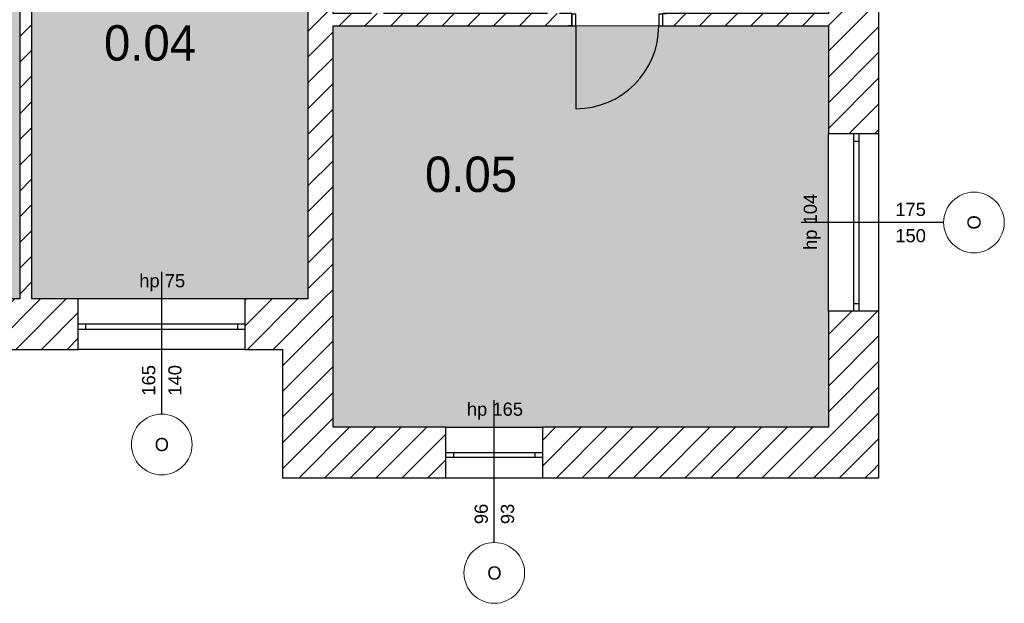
# Model space of a CAD drawing. Header units: millimetres. Extents: x -40063 to 512011, y 350190 to 687060.
# Tile 24 of 256: x 88107 to 97847, y 454437 to 460207. Entities that reach past the tile are written whole.
import ezdxf
from ezdxf.enums import TextEntityAlignment as Align

# ---------------------------------------------------------------- set-up
doc = ezdxf.new("R2010")
doc.units = ezdxf.units.MM
doc.layers.get('0').update_dxf_attribs({"color": 8})
doc.layers.add('Elementy Modelu - Strefy', color=8, linetype='Continuous')
doc.layers.add('Konstrukcja - Ściany zew', color=8, linetype='Continuous')
doc.styles.add('GENERATED_STYLE_1', font='arial.ttf')
doc.styles.add('GENERATED_STYLE_2', font='txt')
doc.styles.get("Standard").update_dxf_attribs({"font": 'arial.ttf'})
pattern_1 = [(45, (2007650.3, -1666877.53), (-127.279217, 127.279217), [])]

# ---------------------------------------------------------------- blocks, each defined once
blk = doc.blocks.new('pokój nauczycielski_0.04_4', base_point=(4364236.5, -2103071.6))
at = {"layer": 'Elementy Modelu - Strefy', "linetype": 'Continuous', "lineweight": 0}
blk.add_hatch(color=255, dxfattribs=at).paths.add_polyline_path([(4362980.8, -2105602.4), (4365710.8, -2105602.4), (4365710.8, -2100792.4), (4362980.8, -2100792.4)])
at = {"linetype": 'Continuous', "lineweight": 0, "flags": 1}
for tag in ['ROOM_NAME', 'ROOM_NUMBER', 'ROOM_AREA', 'ROOM_PERIM', 'ROOM_WALLS_SURF', 'ROOM_DOORS_SURF', 'ROOM_WINDS_SURF', 'ROOM_BASELEV', 'ROOM_HEIGHT', 'ROOM_NET_AREA', 'ROOM_REDUCED_AREA', 'ROOM_CALC_AREA', 'ROOM_VOLUME']:
    blk.add_attdef(tag, text='', height=200, dxfattribs=at).set_placement((4364236.5, -2103128.8), align=Align.BOTTOM_LEFT)
at = {"layer": 'Elementy Modelu - Strefy', "color": 5, "lineweight": 13, "insert": (4363694.6, -2102896.6), "char_height": 350, "attachment_point": 1, "style": 'GENERATED_STYLE_2'}
blk.add_mtext('{0.04}', dxfattribs=at)
blk = doc.blocks.new('sala_0.05_5', base_point=(4367388.8, -2104370.6))
at = {"layer": 'Elementy Modelu - Strefy', "linetype": 'Continuous', "lineweight": 0}
blk.add_hatch(color=255, dxfattribs=at).paths.add_polyline_path([(4365960.8, -2102902.4), (4365960.8, -2106872.4), (4370860.8, -2106872.4), (4370860.8, -2102902.4)])
at = {"linetype": 'Continuous', "lineweight": 0, "flags": 1}
for tag in ['ROOM_NAME', 'ROOM_NUMBER', 'ROOM_AREA', 'ROOM_PERIM', 'ROOM_WALLS_SURF', 'ROOM_DOORS_SURF', 'ROOM_WINDS_SURF', 'ROOM_BASELEV', 'ROOM_HEIGHT', 'ROOM_NET_AREA', 'ROOM_REDUCED_AREA', 'ROOM_CALC_AREA', 'ROOM_VOLUME']:
    blk.add_attdef(tag, text='', height=200, dxfattribs=at).set_placement((4367388.8, -2104427.7), align=Align.BOTTOM_LEFT)
at = {"layer": 'Elementy Modelu - Strefy', "color": 5, "lineweight": 13, "insert": (4366870, -2104195.6), "char_height": 350, "attachment_point": 1, "style": 'GENERATED_STYLE_2'}
blk.add_mtext('{0.05}', dxfattribs=at)
blk = doc.blocks.new('pokój dyrektora_0.03_116', base_point=(4361645.1, -2103068.3))
at = {"layer": 'Elementy Modelu - Strefy', "linetype": 'Continuous', "lineweight": 0}
blk.add_hatch(color=255, dxfattribs=at).paths.add_polyline_path([(4360470.8, -2105602.4), (4362860.8, -2105602.4), (4362860.8, -2100792.4), (4360470.8, -2100792.4)])
at = {"linetype": 'Continuous', "lineweight": 0, "flags": 1}
for tag in ['ROOM_NAME', 'ROOM_NUMBER', 'ROOM_AREA', 'ROOM_PERIM', 'ROOM_WALLS_SURF', 'ROOM_DOORS_SURF', 'ROOM_WINDS_SURF', 'ROOM_BASELEV', 'ROOM_HEIGHT', 'ROOM_NET_AREA', 'ROOM_REDUCED_AREA', 'ROOM_CALC_AREA', 'ROOM_VOLUME']:
    blk.add_attdef(tag, text='', height=200, dxfattribs=at).set_placement((4361645.1, -2103125.4), align=Align.BOTTOM_LEFT)
at = {"layer": 'Elementy Modelu - Strefy', "color": 5, "lineweight": 13, "insert": (4361127.9, -2102893.3), "char_height": 350, "attachment_point": 1, "style": 'GENERATED_STYLE_2'}
blk.add_mtext('{0.03}', dxfattribs=at)
blk = doc.blocks.new('Okno 16_2')
at = {"layer": 'Konstrukcja - Ściany zew', "linetype": 'Continuous'}
for p, q in [((-825, 200), (825, 200)), ((-750, 0), (-825, 0)), ((-825, 0), (-825, -50)), ((-750, -50), (-750, 0)), ((750, 0), (-750, 0)), ((825, 0), (750, 0)), ((750, 0), (750, -50)), ((825, 0), (825, -50)), ((-825, -50), (-750, -50)), ((-750, -50), (750, -50)), ((750, -50), (825, -50)), ((-825, -300), (825, -300))]:
    blk.add_line(p, q, dxfattribs=at)
blk = doc.blocks.new('Znacznik O 16_124')
at = {"layer": 'Konstrukcja - Ściany zew', "linetype": 'Continuous'}
blk.add_line((0, -1139.9), (0, 268.3), dxfattribs=at)
at = {"layer": 'Konstrukcja - Ściany zew', "color": 251, "linetype": 'Continuous', "lineweight": 13}
for start, end in [(0, 180), (180, 0)]:
    blk.add_arc((0, -1439.9), 300, start, end, dxfattribs=at)
at = {"layer": 'Konstrukcja - Ściany zew', "char_height": 130, "attachment_point": 7, "style": 'GENERATED_STYLE_1'}
for s, insert in [('{hp 75}', (-222.3, 75.2)), ('{O}', (-69.5, -1507))]:
    blk.add_mtext(s, dxfattribs=dict(at, insert=insert))
at = {"layer": 'Konstrukcja - Ściany zew', "char_height": 130, "attachment_point": 7, "rotation": 90, "style": 'GENERATED_STYLE_1'}
for s, insert in [('{165}', (-62.9, -957.3)), ('{140}', (197.1, -957.3))]:
    blk.add_mtext(s, dxfattribs=dict(at, insert=insert))
blk = doc.blocks.new('Ściana_1', base_point=(4355300.8, -2105602.4))
at = {"layer": 'Konstrukcja - Ściany zew', "linetype": 'Continuous'}
h = blk.add_hatch(dxfattribs=at)
h.set_pattern_fill('Bloczki_ceramiczne', color=256, style=0, pattern_type=2)
h.set_pattern_definition(pattern_1)
h.paths.add_polyline_path([(4362270.8, -2105852.4), (4362270.8, -2105902.4), (4362270.8, -2106102.4), (4363440.8, -2106102.4), (4363440.8, -2105902.4), (4363440.8, -2105852.4), (4363440.8, -2105602.4), (4362270.8, -2105602.4)])
h = blk.add_hatch(dxfattribs=at)
h.set_pattern_fill('Bloczki_ceramiczne', color=256, style=0, pattern_type=2)
h.set_pattern_definition(pattern_1)
h.paths.add_polyline_path([(4365090.8, -2106102.4), (4365460.8, -2106102.4), (4365960.8, -2105602.4), (4365090.8, -2105602.4), (4365090.8, -2105852.4), (4365090.8, -2105902.4)])
for p, q in [((4363440.8, -2105852.4), (4363440.8, -2105602.4)), ((4365090.8, -2105852.4), (4365090.8, -2105602.4)), ((4363440.8, -2105902.4), (4363440.8, -2105852.4)), ((4365090.8, -2105902.4), (4365090.8, -2105852.4)), ((4363440.8, -2106102.4), (4363440.8, -2105902.4)), ((4365090.8, -2106102.4), (4365090.8, -2105902.4))]:
    blk.add_line(p, q, dxfattribs=at)
at = {"layer": 'Konstrukcja - Ściany zew', "linetype": 'Continuous', "flags": 128}
for points in [[(4362860.8, -2105602.4), (4362270.8, -2105602.4)], [(4363440.8, -2105602.4), (4362980.8, -2105602.4)], [(4365710.8, -2105602.4), (4365090.8, -2105602.4)], [(4362270.8, -2106102.4), (4363440.8, -2106102.4)], [(4365090.8, -2106102.4), (4365460.8, -2106102.4)]]:
    blk.add_lwpolyline(points, dxfattribs=at)
at = {"layer": 'Konstrukcja - Ściany zew'}
blk.add_blockref('Znacznik O 16_124', (4364265.8, -2105602.4), dxfattribs=at)
at = {"layer": 'Konstrukcja - Ściany zew', "linetype": 'Continuous', "zscale": 1000, "rotation": 180}
blk.add_blockref('Okno 16_2', (4364265.8, -2105902.4), dxfattribs=at)
blk = doc.blocks.new('Ściana_2', base_point=(4365960.8, -2105602.4))
at = {"layer": 'Konstrukcja - Ściany zew', "linetype": 'Continuous'}
h = blk.add_hatch(dxfattribs=at)
h.set_pattern_fill('Bloczki_ceramiczne', color=256, style=0, pattern_type=2)
h.set_pattern_definition(pattern_1)
h.paths.add_polyline_path([(4365460.8, -2106102.4), (4365460.8, -2107372.4), (4365960.8, -2106872.4), (4365960.8, -2105602.4)])
at = {"layer": 'Konstrukcja - Ściany zew', "linetype": 'Continuous', "flags": 128}
for points in [[(4365960.8, -2106872.4), (4365960.8, -2105602.4)], [(4365460.8, -2106102.4), (4365460.8, -2107372.4)]]:
    blk.add_lwpolyline(points, dxfattribs=at)
blk = doc.blocks.new('Okno 16_3')
at = {"layer": 'Konstrukcja - Ściany zew', "linetype": 'Continuous'}
for p, q in [((-480, 200), (480, 200)), ((-405, 0), (-480, 0)), ((-480, 0), (-480, -50)), ((-405, -50), (-405, 0)), ((405, 0), (-405, 0)), ((480, 0), (405, 0)), ((405, 0), (405, -50)), ((480, 0), (480, -50)), ((-480, -50), (-405, -50)), ((-405, -50), (405, -50)), ((405, -50), (480, -50)), ((-480, -300), (480, -300))]:
    blk.add_line(p, q, dxfattribs=at)
blk = doc.blocks.new('Znacznik O 16_122')
at = {"layer": 'Konstrukcja - Ściany zew', "linetype": 'Continuous'}
blk.add_line((0, -1139.9), (0, 268.3), dxfattribs=at)
at = {"layer": 'Konstrukcja - Ściany zew', "color": 251, "linetype": 'Continuous', "lineweight": 13}
for start, end in [(0, 180), (180, 0)]:
    blk.add_arc((0, -1439.9), 300, start, end, dxfattribs=at)
at = {"layer": 'Konstrukcja - Ściany zew', "char_height": 130, "attachment_point": 7, "style": 'GENERATED_STYLE_1'}
for s, insert in [('{hp 165}', (-271.6, 75.2)), ('{O}', (-69.5, -1507))]:
    blk.add_mtext(s, dxfattribs=dict(at, insert=insert))
at = {"layer": 'Konstrukcja - Ściany zew', "char_height": 130, "attachment_point": 7, "rotation": 90, "style": 'GENERATED_STYLE_1'}
for s, insert in [('{96}', (-62.9, -957.3)), ('{93}', (197.2, -957.3))]:
    blk.add_mtext(s, dxfattribs=dict(at, insert=insert))
blk = doc.blocks.new('Ściana_3', base_point=(4365960.8, -2106872.4))
at = {"layer": 'Konstrukcja - Ściany zew', "linetype": 'Continuous'}
h = blk.add_hatch(dxfattribs=at)
h.set_pattern_fill('Bloczki_ceramiczne', color=256, style=0, pattern_type=2)
h.set_pattern_definition(pattern_1)
h.paths.add_polyline_path([(4365460.8, -2107372.4), (4367075.8, -2107372.4), (4367075.8, -2107172.4), (4367075.8, -2107122.4), (4367075.8, -2106872.4), (4365960.8, -2106872.4)])
h = blk.add_hatch(dxfattribs=at)
h.set_pattern_fill('Bloczki_ceramiczne', color=256, style=0, pattern_type=2)
h.set_pattern_definition(pattern_1)
h.paths.add_polyline_path([(4368035.8, -2106872.4), (4368035.8, -2107122.4), (4368035.8, -2107172.4), (4368035.8, -2107372.4), (4371360.8, -2107372.4), (4370860.8, -2106872.4)])
for p, q in [((4367075.8, -2107122.4), (4367075.8, -2106872.4)), ((4368035.8, -2107122.4), (4368035.8, -2106872.4)), ((4367075.8, -2107172.4), (4367075.8, -2107122.4)), ((4368035.8, -2107172.4), (4368035.8, -2107122.4)), ((4367075.8, -2107372.4), (4367075.8, -2107172.4)), ((4368035.8, -2107372.4), (4368035.8, -2107172.4))]:
    blk.add_line(p, q, dxfattribs=at)
at = {"layer": 'Konstrukcja - Ściany zew', "linetype": 'Continuous', "flags": 128}
for points in [[(4367075.8, -2106872.4), (4365960.8, -2106872.4)], [(4370860.8, -2106872.4), (4368035.8, -2106872.4)], [(4365460.8, -2107372.4), (4367075.8, -2107372.4)], [(4368035.8, -2107372.4), (4371360.8, -2107372.4)]]:
    blk.add_lwpolyline(points, dxfattribs=at)
at = {"layer": 'Konstrukcja - Ściany zew'}
blk.add_blockref('Znacznik O 16_122', (4367555.8, -2106872.4), dxfattribs=at)
at = {"layer": 'Konstrukcja - Ściany zew', "linetype": 'Continuous', "xscale": -1, "zscale": 1000, "rotation": 180}
blk.add_blockref('Okno 16_3', (4367555.8, -2107172.4), dxfattribs=at)
blk = doc.blocks.new('Okno 16_4')
at = {"layer": 'Konstrukcja - Ściany zew', "linetype": 'Continuous'}
for p, q in [((-875, 200), (875, 200)), ((-800, 0), (-875, 0)), ((-875, 0), (-875, -50)), ((-800, -50), (-800, 0)), ((800, 0), (-800, 0)), ((875, 0), (800, 0)), ((800, 0), (800, -50)), ((875, 0), (875, -50)), ((-875, -50), (-800, -50)), ((-800, -50), (800, -50)), ((800, -50), (875, -50)), ((-875, -300), (875, -300))]:
    blk.add_line(p, q, dxfattribs=at)
blk = doc.blocks.new('Znacznik O 16_120')
at = {"layer": 'Konstrukcja - Ściany zew', "linetype": 'Continuous'}
blk.add_line((0, -1139.9), (0, 268.3), dxfattribs=at)
at = {"layer": 'Konstrukcja - Ściany zew', "color": 251, "linetype": 'Continuous', "lineweight": 13}
for start, end in [(0, 180), (180, 0)]:
    blk.add_arc((0, -1439.9), 300, start, end, dxfattribs=at)
at = {"layer": 'Konstrukcja - Ściany zew', "char_height": 130, "attachment_point": 7, "style": 'GENERATED_STYLE_1'}
for s, insert in [('{hp 104}', (-271.6, 75.2)), ('{O}', (-69.5, -1507))]:
    blk.add_mtext(s, dxfattribs=dict(at, insert=insert))
at = {"layer": 'Konstrukcja - Ściany zew', "char_height": 130, "attachment_point": 7, "rotation": 270, "style": 'GENERATED_STYLE_1'}
for s, insert in [('{150}', (-197.1, -661.3)), ('{175}', (62.9, -661.3))]:
    blk.add_mtext(s, dxfattribs=dict(at, insert=insert))
blk = doc.blocks.new('Okno 16_5')
at = {"layer": 'Konstrukcja - Ściany zew', "linetype": 'Continuous'}
for p, q in [((-650, 200), (650, 200)), ((-575, 0), (-650, 0)), ((-650, 0), (-650, -50)), ((-575, -50), (-575, 0)), ((575, 0), (-575, 0)), ((650, 0), (575, 0)), ((575, 0), (575, -50)), ((650, 0), (650, -50)), ((-650, -50), (-575, -50)), ((-575, -50), (575, -50)), ((575, -50), (650, -50)), ((-650, -300), (650, -300))]:
    blk.add_line(p, q, dxfattribs=at)
blk = doc.blocks.new('Znacznik O 16_121')
at = {"layer": 'Konstrukcja - Ściany zew', "linetype": 'Continuous'}
blk.add_line((0, -1139.9), (0, 268.3), dxfattribs=at)
at = {"layer": 'Konstrukcja - Ściany zew', "color": 251, "linetype": 'Continuous', "lineweight": 13}
for start, end in [(0, 180), (180, 0)]:
    blk.add_arc((0, -1439.9), 300, start, end, dxfattribs=at)
at = {"layer": 'Konstrukcja - Ściany zew', "char_height": 130, "attachment_point": 7, "style": 'GENERATED_STYLE_1'}
for s, insert in [('{hp 104}', (-271.6, 75.2)), ('{O}', (-69.5, -1507))]:
    blk.add_mtext(s, dxfattribs=dict(at, insert=insert))
at = {"layer": 'Konstrukcja - Ściany zew', "char_height": 130, "attachment_point": 7, "rotation": 270, "style": 'GENERATED_STYLE_1'}
for s, insert in [('{150}', (-197.1, -661.3)), ('{130}', (62.8, -661.3))]:
    blk.add_mtext(s, dxfattribs=dict(at, insert=insert))
blk = doc.blocks.new('Drzwi 16')
at = {"layer": 'Konstrukcja - Ściany zew', "linetype": 'Continuous'}
for p, q in [((410, 0), (410, 820)), ((-450, 0), (-487, 0)), ((-410, 0), (-450, 0)), ((-450, 0), (-450, -115)), ((-450, 0), (-450, -115)), ((-410, -115), (-410, 0)), ((450, 0), (410, 0)), ((410, 0), (410, -115)), ((450, -115), (450, 0)), ((450, 0), (450, -115)), ((450, 0), (487, 0)), ((-450, -115), (-410, -115)), ((-450, -115), (-450, -500)), ((410, -115), (450, -115)), ((450, -115), (450, -500)), ((-450, -500), (-487, -500)), ((450, -500), (487, -500))]:
    blk.add_line(p, q, dxfattribs=at)
blk.add_arc((410, 0), 820, 90, 180, dxfattribs=at)
blk = doc.blocks.new('Ściana_4', base_point=(4370860.8, -2106872.4))
at = {"layer": 'Konstrukcja - Ściany zew', "linetype": 'Continuous'}
h = blk.add_hatch(dxfattribs=at)
h.set_pattern_fill('Bloczki_ceramiczne', color=256, style=0, pattern_type=2)
h.set_pattern_definition(pattern_1)
h.paths.add_polyline_path([(4371360.8, -2098492.4), (4370860.8, -2098842.4), (4370860.8, -2099162.4), (4371110.8, -2099162.4), (4371160.8, -2099162.4), (4371360.8, -2099162.4)])
h = blk.add_hatch(dxfattribs=at)
h.set_pattern_fill('Bloczki_ceramiczne', color=256, style=0, pattern_type=2)
h.set_pattern_definition(pattern_1)
h.paths.add_polyline_path([(4370860.8, -2101452.4), (4371245.8, -2101452.4), (4371360.8, -2101452.4), (4371360.8, -2100462.4), (4371160.8, -2100462.4), (4371110.8, -2100462.4), (4370860.8, -2100462.4)])
h = blk.add_hatch(dxfattribs=at)
h.set_pattern_fill('Bloczki_ceramiczne', color=256, style=0, pattern_type=2)
h.set_pattern_definition(pattern_1)
h.paths.add_polyline_path([(4370860.8, -2103972.4), (4371110.8, -2103972.4), (4371160.8, -2103972.4), (4371360.8, -2103972.4), (4371360.8, -2102352.4), (4371245.8, -2102352.4), (4370860.8, -2102352.4)])
h = blk.add_hatch(dxfattribs=at)
h.set_pattern_fill('Bloczki_ceramiczne', color=256, style=0, pattern_type=2)
h.set_pattern_definition(pattern_1)
h.paths.add_polyline_path([(4370860.8, -2106872.4), (4371360.8, -2107372.4), (4371360.8, -2105722.4), (4371160.8, -2105722.4), (4371110.8, -2105722.4), (4370860.8, -2105722.4)])
for p, q in [((4371110.8, -2099162.4), (4370860.8, -2099162.4)), ((4371160.8, -2099162.4), (4371110.8, -2099162.4)), ((4371360.8, -2099162.4), (4371160.8, -2099162.4)), ((4371110.8, -2100462.4), (4370860.8, -2100462.4)), ((4371160.8, -2100462.4), (4371110.8, -2100462.4)), ((4371360.8, -2100462.4), (4371160.8, -2100462.4)), ((4370860.8, -2101452.4), (4370860.8, -2101415.4)), ((4371245.8, -2101452.4), (4370860.8, -2101452.4)), ((4371360.8, -2101452.4), (4371245.8, -2101452.4)), ((4371360.8, -2101452.4), (4371360.8, -2101415.4)), ((4370860.8, -2102352.4), (4370860.8, -2102389.4)), ((4371245.8, -2102352.4), (4370860.8, -2102352.4)), ((4371360.8, -2102352.4), (4371245.8, -2102352.4)), ((4371360.8, -2102352.4), (4371360.8, -2102389.4)), ((4371110.8, -2103972.4), (4370860.8, -2103972.4)), ((4371160.8, -2103972.4), (4371110.8, -2103972.4)), ((4371360.8, -2103972.4), (4371160.8, -2103972.4)), ((4371110.8, -2105722.4), (4370860.8, -2105722.4)), ((4371160.8, -2105722.4), (4371110.8, -2105722.4)), ((4371360.8, -2105722.4), (4371160.8, -2105722.4))]:
    blk.add_line(p, q, dxfattribs=at)
at = {"layer": 'Konstrukcja - Ściany zew', "linetype": 'Continuous', "flags": 128}
for points in [[(4371360.8, -2099162.4), (4371360.8, -2098492.4)], [(4370860.8, -2098842.4), (4370860.8, -2099162.4)], [(4370860.8, -2100462.4), (4370860.8, -2101132.4)], [(4371360.8, -2101452.4), (4371360.8, -2100462.4)], [(4370860.8, -2101252.4), (4370860.8, -2101452.4)], [(4370860.8, -2102352.4), (4370860.8, -2102782.4)], [(4371360.8, -2103972.4), (4371360.8, -2102352.4)], [(4370860.8, -2102902.4), (4370860.8, -2103972.4)], [(4370860.8, -2105722.4), (4370860.8, -2106872.4)], [(4371360.8, -2107372.4), (4371360.8, -2105722.4)]]:
    blk.add_lwpolyline(points, dxfattribs=at)
at = {"layer": 'Konstrukcja - Ściany zew', "linetype": 'Continuous', "zscale": 1000, "rotation": 270}
for name, p in [('Okno 16_5', (4371160.8, -2099812.4)), ('Drzwi 16', (4371360.8, -2101902.4))]:
    blk.add_blockref(name, p, dxfattribs=at)
at = {"layer": 'Konstrukcja - Ściany zew', "rotation": 90}
for name, p in [('Znacznik O 16_121', (4370860.8, -2099812.4)), ('Znacznik O 16_120', (4370860.8, -2104847.4))]:
    blk.add_blockref(name, p, dxfattribs=at)
at = {"layer": 'Konstrukcja - Ściany zew', "linetype": 'Continuous', "xscale": -1, "zscale": 1000, "rotation": 270}
blk.add_blockref('Okno 16_4', (4371160.8, -2104847.4), dxfattribs=at)
blk = doc.blocks.new('Ściana_16', base_point=(4362860.8, -2105602.4))
at = {"layer": 'Konstrukcja - Ściany zew', "linetype": 'Continuous'}
h = blk.add_hatch(dxfattribs=at)
h.set_pattern_fill('Bloczki_ceramiczne', color=256, style=0, pattern_type=2)
h.set_pattern_definition(pattern_1)
h.paths.add_polyline_path([(4362980.8, -2105602.4), (4362980.8, -2100792.4), (4362860.8, -2100792.4), (4362860.8, -2105602.4)])
at = {"layer": 'Konstrukcja - Ściany zew', "linetype": 'Continuous', "flags": 128}
for points in [[(4362860.8, -2100792.4), (4362860.8, -2105602.4)], [(4362980.8, -2105602.4), (4362980.8, -2100792.4)]]:
    blk.add_lwpolyline(points, dxfattribs=at)
blk = doc.blocks.new('Ściana_17', base_point=(4365960.8, -2105602.4))
at = {"layer": 'Konstrukcja - Ściany zew', "linetype": 'Continuous'}
h = blk.add_hatch(dxfattribs=at)
h.set_pattern_fill('Bloczki_ceramiczne', color=256, style=0, pattern_type=2)
h.set_pattern_definition(pattern_1)
h.paths.add_polyline_path([(4365960.8, -2105602.4), (4365960.8, -2098842.4), (4365710.8, -2098842.4), (4365710.8, -2105602.4)])
at = {"layer": 'Konstrukcja - Ściany zew', "linetype": 'Continuous', "flags": 128}
for points in [[(4365710.8, -2098842.4), (4365710.8, -2100532.4)], [(4365960.8, -2101132.4), (4365960.8, -2098842.4)], [(4365710.8, -2100792.4), (4365710.8, -2105602.4)], [(4365960.8, -2102782.4), (4365960.8, -2101252.4)], [(4365960.8, -2105602.4), (4365960.8, -2102902.4)]]:
    blk.add_lwpolyline(points, dxfattribs=at)
blk = doc.blocks.new('Drzwi 16_50')
at = {"layer": 'Konstrukcja - Ściany zew', "linetype": 'Continuous'}
for p, q in [((410, 0), (410, 820)), ((-450, 0), (-487, 0)), ((-410, 0), (-450, 0)), ((-450, 0), (-450, -115)), ((-450, 0), (-450, -115)), ((-410, -115), (-410, 0)), ((450, 0), (410, 0)), ((410, 0), (410, -115)), ((450, -115), (450, 0)), ((450, 0), (450, -115)), ((450, 0), (487, 0)), ((-450, -120), (-487, -120)), ((-450, -115), (-410, -115)), ((-450, -115), (-450, -120)), ((410, -115), (450, -115)), ((450, -115), (450, -120)), ((450, -120), (487, -120))]:
    blk.add_line(p, q, dxfattribs=at)
blk.add_arc((410, 0), 820, 90, 180, dxfattribs=at)
blk = doc.blocks.new('Ściana_278', base_point=(4370860.8, -2102902.4))
at = {"layer": 'Konstrukcja - Ściany zew', "linetype": 'Continuous'}
h = blk.add_hatch(dxfattribs=at)
h.set_pattern_fill('Bloczki_ceramiczne', color=256, style=0, pattern_type=2)
h.set_pattern_definition(pattern_1)
h.paths.add_polyline_path([(4365960.8, -2102782.4), (4365960.8, -2102902.4), (4368322.5, -2102902.4), (4368322.5, -2102787.4), (4368322.5, -2102782.4)])
h = blk.add_hatch(dxfattribs=at)
h.set_pattern_fill('Bloczki_ceramiczne', color=256, style=0, pattern_type=2)
h.set_pattern_definition(pattern_1)
h.paths.add_polyline_path([(4370860.8, -2102782.4), (4369222.5, -2102782.4), (4369222.5, -2102787.4), (4369222.5, -2102902.4), (4370860.8, -2102902.4)])
for p, q in [((4368322.5, -2102782.4), (4368285.5, -2102782.4)), ((4368322.5, -2102787.4), (4368322.5, -2102782.4)), ((4368322.5, -2102902.4), (4368322.5, -2102787.4)), ((4369222.5, -2102782.4), (4369259.5, -2102782.4)), ((4369222.5, -2102787.4), (4369222.5, -2102782.4)), ((4369222.5, -2102902.4), (4369222.5, -2102787.4)), ((4368322.5, -2102902.4), (4368285.5, -2102902.4)), ((4369222.5, -2102902.4), (4369259.5, -2102902.4))]:
    blk.add_line(p, q, dxfattribs=at)
at = {"layer": 'Konstrukcja - Ściany zew', "linetype": 'Continuous', "flags": 128}
for points in [[(4366340.8, -2102782.4), (4365960.8, -2102782.4)], [(4368080.8, -2102782.4), (4366460.8, -2102782.4)], [(4368322.5, -2102782.4), (4368200.8, -2102782.4)], [(4370860.8, -2102782.4), (4369222.5, -2102782.4)], [(4365960.8, -2102902.4), (4368322.5, -2102902.4)], [(4369222.5, -2102902.4), (4370860.8, -2102902.4)]]:
    blk.add_lwpolyline(points, dxfattribs=at)
at = {"layer": 'Konstrukcja - Ściany zew', "linetype": 'Continuous', "zscale": 1000, "rotation": 180}
blk.add_blockref('Drzwi 16_50', (4368772.5, -2102902.4), dxfattribs=at)

msp = doc.modelspace()

# ---------------------------------------------------------------- linework, layer by layer
at = {"layer": 'Elementy Modelu - Strefy', "color": 255, "linetype": 'Continuous', "lineweight": 0, "flags": 128}
for points in [[(88227.16407, 457446.58916), (88227.16407, 462256.58916), (90957.16407, 462256.58916), (90957.16407, 457446.58916)], [(91207.16407, 460146.58916), (91207.16407, 456176.58916), (96107.16407, 456176.58916), (96107.16407, 460146.58916)]]:
    msp.add_lwpolyline(points, close=True, dxfattribs=at)

# ---------------------------------------------------------------- block references
at = {"layer": 'Elementy Modelu - Strefy', "color": 5, "linetype": 'Continuous', "lineweight": 13}
for name, p in [('pokój dyrektora_0.03_116', (86891.42923, 459980.75995)), ('pokój nauczycielski_0.04_4', (89482.84959, 459977.38035)), ('sala_0.05_5', (92635.18379, 458678.42118))]:
    msp.add_blockref(name, p, dxfattribs=at)
at = {"layer": 'Konstrukcja - Ściany zew'}
for name, p in [('Ściana_4', (96107.16407, 456176.58916)), ('Ściana_17', (91207.16407, 457446.58916)), ('Ściana_16', (88107.16407, 457446.58916)), ('Ściana_278', (96107.16407, 460146.58916)), ('Ściana_1', (80547.16407, 457446.58916)), ('Ściana_2', (91207.16407, 457446.58916)), ('Ściana_3', (91207.16407, 456176.58916))]:
    msp.add_blockref(name, p, dxfattribs=at)

doc.saveas('drawing.dxf')
